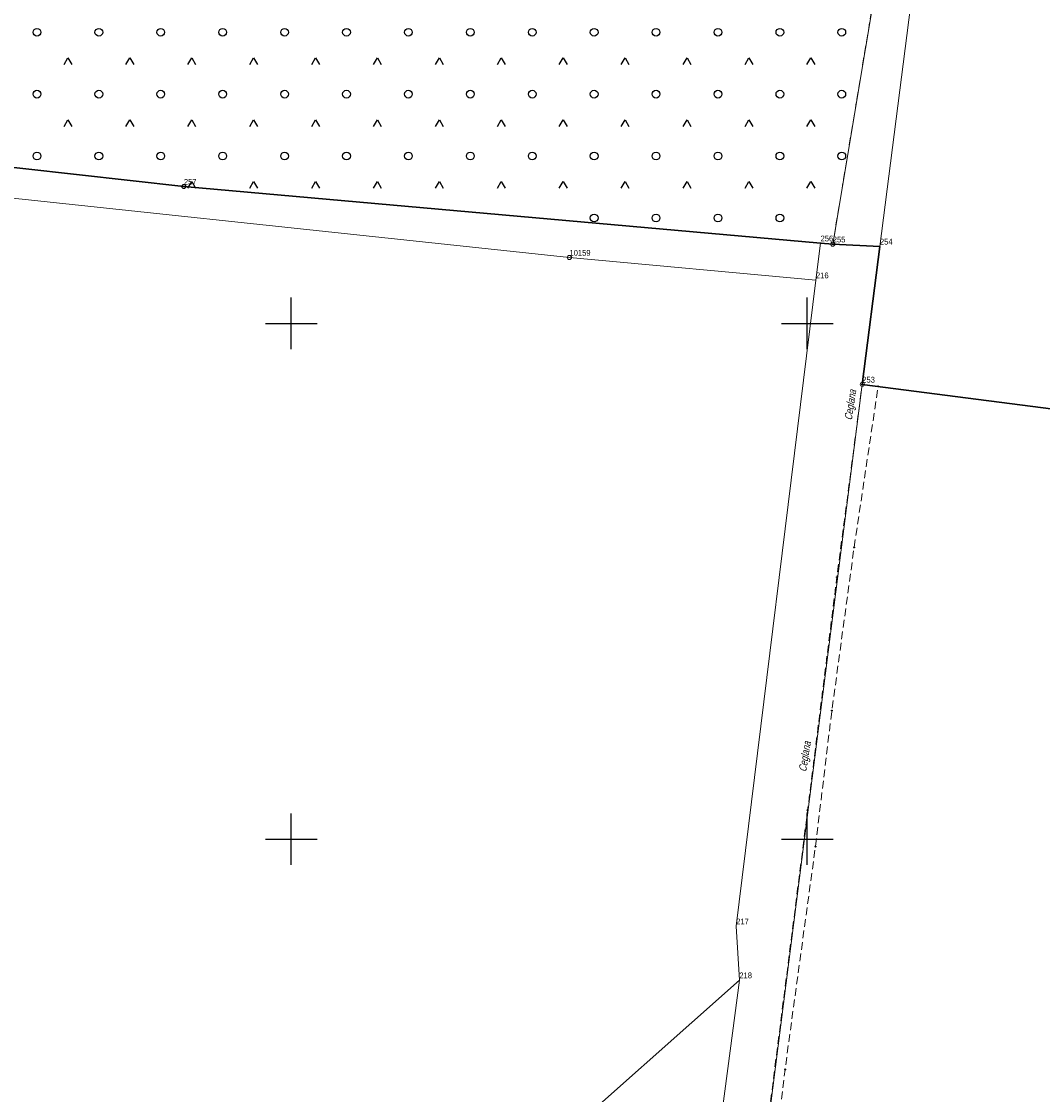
# Model space of a CAD drawing. Header units: metres. Extents: x 5548743 to 5556416, y 5707500 to 5714000.
# Tile 89 of 244: x 5554848 to 5555046, y 5709450 to 5709659. Entities that reach past the tile are written whole.
import ezdxf
from ezdxf.enums import TextEntityAlignment as Align

# ---------------------------------------------------------------- set-up
doc = ezdxf.new("R2010")
doc.units = ezdxf.units.M
doc.linetypes.add('1.5_0.75', pattern=[2.25, 1.5, -0.75])
doc.linetypes.add('219-1000', pattern=[0])
doc.layers.get('0').update_dxf_attribs({"color": 2, "lineweight": 5})
doc.styles.get("Standard").update_dxf_attribs({"font": 'Working1250', "width": 0.75})

# ---------------------------------------------------------------- blocks, each defined once
blk = doc.blocks.new('202')
at = {"color": 0, "linetype": 'Continuous', "lineweight": 0}
blk.add_circle((0, 0), 0.4, dxfattribs=at)
blk = doc.blocks.new('203')
at = {"linetype": 'Continuous', "lineweight": 0}
h = blk.add_hatch(color=0, dxfattribs=at)
edge = h.paths.add_edge_path()
edge.add_arc((0, 0), 0.09, 0, 360)
blk = doc.blocks.new('OTZK3')
at = {"color": 0, "linetype": 'Continuous'}
for p, q in [((-0.75, -0.433), (0, 0.866)), ((0, 0.866), (0.75, -0.433))]:
    blk.add_line(p, q, dxfattribs=at)
blk = doc.blocks.new('OTZK1')
at = {"color": 0, "linetype": 'Continuous'}
blk.add_circle((0, 0), 0.75, dxfattribs=at)
blk = doc.blocks.new('PIKIETAW1891')
at = {"color": 0}
blk.add_circle((0, 0), 0.09, dxfattribs=at)
blk = doc.blocks.new('RAMKA1000K')
at = {"color": 0}
for p, q in [((495, 500), (505, 500)), ((500, 495), (500, 500)), ((595, 500), (605, 500)), ((600, 495), (600, 500)), ((500, 95), (500, 105)), ((600, 95), (600, 105)), ((495, 100), (505, 100)), ((595, 100), (605, 100)), ((500, 0), (500, 5)), ((600, 0), (600, 5)), ((495, 0), (505, 0)), ((595, 0), (605, 0))]:
    blk.add_line(p, q, dxfattribs=at)

msp = doc.modelspace()

# ---------------------------------------------------------------- linework, layer by layer
at = {"layer": '216-obręb ewidencyjny', "color": 7, "linetype": 'CONTINUOUS', "lineweight": 25, "flags": 128}
for points in [[(5555256.15, 5709556.47), (5555010.66, 5709588.18), (5555014.08, 5709614.94), (5555004.95, 5709615.36), (5555002.58, 5709615.56), (5554879.17, 5709626.54), (5554702.25, 5709646.33), (5554701.94, 5709646.42), (5554667.79, 5709656.98), (5554640.74, 5709652.53), (5554641.5, 5709658.27), (5554621.17, 5709654.39), (5554605.07, 5709652.74), (5554608.31, 5709640.8), (5554611.39, 5709625), (5554614.84, 5709593.51), (5554621.43, 5709559.47), (5554623.68, 5709547.83), (5554172.37, 5709623.65), (5554130.29, 5709630.74), (5554132.49, 5709638.43), (5554139.83, 5709664.15)], [(5554139.83, 5709664.15), (5554132.49, 5709638.43), (5554130.29, 5709630.74), (5554172.37, 5709623.65), (5554623.68, 5709547.83), (5554621.43, 5709559.47), (5554614.84, 5709593.51), (5554611.39, 5709625), (5554608.31, 5709640.8), (5554605.07, 5709652.74), (5554621.17, 5709654.39), (5554641.5, 5709658.27), (5554640.74, 5709652.53), (5554667.79, 5709656.98), (5554701.94, 5709646.42), (5554702.25, 5709646.33), (5554879.17, 5709626.54), (5555002.58, 5709615.56), (5555004.95, 5709615.36), (5555014.08, 5709614.94), (5555010.66, 5709588.18), (5555256.15, 5709556.47)]]:
    msp.add_lwpolyline(points, dxfattribs=at)
at = {"layer": '217-kontur klasyfikacyjny', "color": 3, "linetype": 'CONTINUOUS', "lineweight": 18, "flags": 128}
for points in [[(5555004.95, 5709615.36), (5555017.6, 5709691.31)], [(5554702.25, 5709646.33), (5554879.17, 5709626.54)], [(5554879.17, 5709626.54), (5555002.58, 5709615.56)], [(5555002.58, 5709615.56), (5555004.95, 5709615.36)], [(5554986.84, 5709472.69), (5554949.3, 5709439.29)], [(5554972.44, 5709363.6), (5554986.84, 5709472.69)]]:
    msp.add_lwpolyline(points, dxfattribs=at)
at = {"layer": '218-kontur użytku gruntowego', "color": 3, "linetype": 'CONTINUOUS', "lineweight": 18, "flags": 128}
for points in [[(5555014.08, 5709614.94), (5555037.84, 5709800.83)], [(5555004.95, 5709615.36), (5555017.6, 5709691.31)], [(5555017.6, 5709691.31), (5555004.95, 5709615.36)], [(5554879.17, 5709626.54), (5554702.25, 5709646.33)], [(5554702.25, 5709646.33), (5554879.17, 5709626.54)], [(5554813.17, 5709627.77), (5554953.91, 5709612.78)], [(5555002.58, 5709615.56), (5554879.17, 5709626.54)], [(5554879.17, 5709626.54), (5555002.58, 5709615.56)], [(5555001.69, 5709608.4), (5555002.58, 5709615.56)], [(5555002.58, 5709615.56), (5555001.69, 5709608.4)], [(5555002.58, 5709615.56), (5555004.95, 5709615.36)], [(5555004.95, 5709615.36), (5555002.58, 5709615.56)], [(5555014.08, 5709614.94), (5555004.95, 5709615.36)], [(5555004.95, 5709615.36), (5555014.08, 5709614.94)], [(5555010.66, 5709588.18), (5555014.08, 5709614.94)], [(5554953.91, 5709612.78), (5555001.69, 5709608.4)], [(5555001.69, 5709608.4), (5554986.23, 5709483.14)], [(5554990.3, 5709427.87), (5555010.66, 5709588.18)], [(5554986.23, 5709483.14), (5554986.84, 5709472.69)], [(5554986.84, 5709472.69), (5554949.3, 5709439.29)], [(5554972.44, 5709363.6), (5554986.84, 5709472.69)], [(5554986.84, 5709472.69), (5554972.44, 5709363.6)]]:
    msp.add_lwpolyline(points, dxfattribs=at)
at = {"layer": '219-działka ewidencyjna', "color": 7, "linetype": '219-1000', "lineweight": 18, "flags": 128}
for points in [[(5555017.6, 5709691.31), (5555004.95, 5709615.36)], [(5554702.25, 5709646.33), (5554879.17, 5709626.54)], [(5554813.17, 5709627.77), (5554953.91, 5709612.78)], [(5554879.17, 5709626.54), (5555002.58, 5709615.56)], [(5555002.58, 5709615.56), (5555001.69, 5709608.4)], [(5555002.58, 5709615.56), (5555004.95, 5709615.36)], [(5555004.95, 5709615.36), (5555014.08, 5709614.94)], [(5555014.08, 5709614.94), (5555010.66, 5709588.18)], [(5554953.91, 5709612.78), (5555001.69, 5709608.4)], [(5555001.69, 5709608.4), (5554986.23, 5709483.14)], [(5555010.66, 5709588.18), (5554990.3, 5709427.87)], [(5555010.66, 5709588.18), (5555256.15, 5709556.47)], [(5554986.23, 5709483.14), (5554986.84, 5709472.69)], [(5554986.84, 5709472.69), (5554972.44, 5709363.6)]]:
    msp.add_lwpolyline(points, dxfattribs=at)
at = {"layer": 'chodnik', "color": 7, "linetype": '1.5_0.75', "lineweight": 18, "flags": 128}
msp.add_lwpolyline([(5554968.59, 5709228.39), (5554971.97, 5709255.59), (5554976.04, 5709287.49), (5554980.51, 5709324.88), (5554984.73, 5709362.67), (5554989.67, 5709404.1), (5554995.69, 5709455.32), (5555001.59, 5709498.55), (5555004.77, 5709524.93), (5555009.08, 5709556.57), (5555013.75, 5709587.78), (5555010.66, 5709588.18), (5555005.75, 5709550.8), (5555000.08, 5709505.62), (5554989.07, 5709419.07), (5554983.06, 5709373.87), (5554980.68, 5709350.31), (5554977.94, 5709328.19), (5554971.79, 5709275.89), (5554965.19, 5709228.08), (5554961.4, 5709211.6), (5554964.44, 5709200.72), (5554964.43, 5709211.58)], close=True, dxfattribs=at)
at = {"layer": 'teren zalesiony', "color": 7, "linetype": '1.5_0.75', "lineweight": 18, "flags": 128}
msp.add_lwpolyline([(5554646.75, 5710030.96), (5554631.41, 5709999.4), (5554620.1, 5709973.26), (5554589.33, 5709934.72), (5554587.61, 5709933.44), (5554594.16, 5709899.87), (5554597.18, 5709880.66), (5554600.75, 5709853.66), (5554601.87, 5709841.6), (5554600.83, 5709833.67), (5554609.41, 5709831.74), (5554683.05, 5709909.04), (5554737.72, 5709964.73), (5554740.25, 5709965.53), (5554754.31, 5709951.55), (5554731.46, 5709929.71), (5554732.93, 5709928.29), (5554785.88, 5709876.97), (5554835.36, 5709826.01), (5554655.72, 5709669.02), (5554652.25, 5709666.2), (5554645.33, 5709660.68), (5554643.49, 5709659.37), (5554641.5, 5709658.27), (5554640.83, 5709653.15), (5554658.56, 5709655.45), (5554667.79, 5709656.98), (5554668.62, 5709656.71), (5554673.6, 5709657.35), (5554676.27, 5709657.16), (5554679.4, 5709656.46), (5554682.71, 5709655.25), (5554691.01, 5709651.36), (5554698.35, 5709647.53), (5554702.25, 5709646.33), (5554879.17, 5709626.54), (5555002.58, 5709615.56), (5555004.95, 5709615.36), (5555014.54, 5709672.97), (5555015.93, 5709687.57), (5555019.02, 5709718.19), (5555025.07, 5709756.22), (5555029.3, 5709783.51), (5555033.45, 5709819.83), (5554959.16, 5709842.11), (5554961.26, 5709844.93), (5554958.49, 5709850.61), (5554879.57, 5709892.41), (5554851.98, 5709938.98), (5554810.26, 5709976.36), (5554791.37, 5709993.77), (5554762.17, 5710013.83), (5554727.95, 5710042.33), (5554720.52, 5710048.63), (5554699.74, 5710063.47), (5554690.15, 5710068.69), (5554665.63, 5710032.12)], close=True, dxfattribs=at)

# ---------------------------------------------------------------- block references
at = {"layer": '202-punkt graniczny', "color": 7, "linetype": 'CONTINUOUS', "lineweight": 18}
for p in [(5554879.17, 5709626.54), (5555004.95, 5709615.36), (5554953.91, 5709612.78), (5555010.66, 5709588.18)]:
    msp.add_blockref('202', p, dxfattribs=at)
at = {"layer": '203-punkt graniczny', "color": 7, "linetype": 'CONTINUOUS', "lineweight": 18}
for p in [(5555002.58, 5709615.56), (5555014.08, 5709614.94), (5555001.69, 5709608.4), (5554986.23, 5709483.14), (5554986.84, 5709472.69)]:
    msp.add_blockref('203', p, dxfattribs=at)
at = {"layer": 'Punkt roboczy BDOT GESUT K1', "color": 6, "linetype": 'CONTINUOUS', "lineweight": 18}
for p in [(5554879.17, 5709626.54), (5555002.58, 5709615.56), (5555004.95, 5709615.36), (5555010.66, 5709588.18), (5555013.75, 5709587.78), (5555009.08, 5709556.57), (5555005.75, 5709550.8), (5555004.77, 5709524.93), (5555000.08, 5709505.62), (5555001.59, 5709498.55), (5554995.69, 5709455.32)]:
    msp.add_blockref('PIKIETAW1891', p, dxfattribs=at)
at = {"layer": 'teren zalesiony', "color": 7, "linetype": 'CONTINUOUS', "lineweight": 18}
for name, p in [('OTZK1', (5554850.696, 5709656.446)), ('OTZK1', (5554862.696, 5709656.446)), ('OTZK1', (5554874.696, 5709656.446)), ('OTZK1', (5554886.696, 5709656.446)), ('OTZK1', (5554898.696, 5709656.446)), ('OTZK1', (5554910.696, 5709656.446)), ('OTZK1', (5554922.696, 5709656.446)), ('OTZK1', (5554934.696, 5709656.446)), ('OTZK1', (5554946.696, 5709656.446)), ('OTZK1', (5554958.696, 5709656.446)), ('OTZK1', (5554970.696, 5709656.446)), ('OTZK1', (5554982.696, 5709656.446)), ('OTZK1', (5554994.696, 5709656.446)), ('OTZK1', (5555006.696, 5709656.446)), ('OTZK3', (5554856.696, 5709650.626)), ('OTZK3', (5554868.696, 5709650.626)), ('OTZK3', (5554880.696, 5709650.626)), ('OTZK3', (5554892.696, 5709650.626)), ('OTZK3', (5554904.696, 5709650.626)), ('OTZK3', (5554916.696, 5709650.626)), ('OTZK3', (5554928.696, 5709650.626)), ('OTZK3', (5554940.696, 5709650.626)), ('OTZK3', (5554952.696, 5709650.626)), ('OTZK3', (5554964.696, 5709650.626)), ('OTZK3', (5554976.696, 5709650.626)), ('OTZK3', (5554988.696, 5709650.626)), ('OTZK3', (5555000.696, 5709650.626)), ('OTZK1', (5554850.696, 5709644.446)), ('OTZK1', (5554862.696, 5709644.446)), ('OTZK1', (5554874.696, 5709644.446)), ('OTZK1', (5554886.696, 5709644.446)), ('OTZK1', (5554898.696, 5709644.446)), ('OTZK1', (5554910.696, 5709644.446)), ('OTZK1', (5554922.696, 5709644.446)), ('OTZK1', (5554934.696, 5709644.446)), ('OTZK1', (5554946.696, 5709644.446)), ('OTZK1', (5554958.696, 5709644.446)), ('OTZK1', (5554970.696, 5709644.446)), ('OTZK1', (5554982.696, 5709644.446)), ('OTZK1', (5554994.696, 5709644.446)), ('OTZK1', (5555006.696, 5709644.446)), ('OTZK3', (5554856.696, 5709638.626)), ('OTZK3', (5554868.696, 5709638.626)), ('OTZK3', (5554880.696, 5709638.626)), ('OTZK3', (5554892.696, 5709638.626)), ('OTZK3', (5554904.696, 5709638.626)), ('OTZK3', (5554916.696, 5709638.626)), ('OTZK3', (5554928.696, 5709638.626)), ('OTZK3', (5554940.696, 5709638.626)), ('OTZK3', (5554952.696, 5709638.626)), ('OTZK3', (5554964.696, 5709638.626)), ('OTZK3', (5554976.696, 5709638.626)), ('OTZK3', (5554988.696, 5709638.626)), ('OTZK3', (5555000.696, 5709638.626)), ('OTZK1', (5554850.696, 5709632.446)), ('OTZK1', (5554862.696, 5709632.446)), ('OTZK1', (5554874.696, 5709632.446)), ('OTZK1', (5554886.696, 5709632.446)), ('OTZK1', (5554898.696, 5709632.446)), ('OTZK1', (5554910.696, 5709632.446)), ('OTZK1', (5554922.696, 5709632.446)), ('OTZK1', (5554934.696, 5709632.446)), ('OTZK1', (5554946.696, 5709632.446)), ('OTZK1', (5554958.696, 5709632.446)), ('OTZK1', (5554970.696, 5709632.446)), ('OTZK1', (5554982.696, 5709632.446)), ('OTZK1', (5554994.696, 5709632.446)), ('OTZK1', (5555006.696, 5709632.446)), ('OTZK3', (5554880.696, 5709626.626)), ('OTZK3', (5554892.696, 5709626.626)), ('OTZK3', (5554904.696, 5709626.626)), ('OTZK3', (5554916.696, 5709626.626)), ('OTZK3', (5554928.696, 5709626.626)), ('OTZK3', (5554940.696, 5709626.626)), ('OTZK3', (5554952.696, 5709626.626)), ('OTZK3', (5554964.696, 5709626.626)), ('OTZK3', (5554976.696, 5709626.626)), ('OTZK3', (5554988.696, 5709626.626)), ('OTZK3', (5555000.696, 5709626.626)), ('OTZK1', (5554958.696, 5709620.446)), ('OTZK1', (5554970.696, 5709620.446)), ('OTZK1', (5554982.696, 5709620.446)), ('OTZK1', (5554994.696, 5709620.446))]:
    msp.add_blockref(name, p, dxfattribs=at)
at = {"layer": 'Wstawianie ramki sekcyjnej z opisem', "color": 7, "linetype": 'CONTINUOUS', "lineweight": 13}
for p in [(5554400, 5709500), (5554400, 5709500), (5554400, 5709500), (5554400, 5709500), (5554400, 5709000), (5554400, 5709000), (5554400, 5709000), (5554400, 5709000)]:
    msp.add_blockref('RAMKA1000K', p, dxfattribs=at)

# ---------------------------------------------------------------- texts
at = {"layer": '202-punkt graniczny-Atr103', "color": 7, "width": 0.9}
for s, p in [('257', (5554879.17, 5709626.54)), ('257', (5554879.17, 5709626.54)), ('255', (5555004.95, 5709615.36)), ('255', (5555004.95, 5709615.36)), ('10159', (5554953.91, 5709612.78)), ('10159', (5554953.91, 5709612.78)), ('253', (5555010.66, 5709588.18)), ('253', (5555010.66, 5709588.18))]:
    msp.add_text(s, height=1.125, dxfattribs=at).set_placement(p, align=Align.BOTTOM_LEFT)
at = {"layer": '203-punkt graniczny-Atr103', "color": 7, "width": 0.9}
for s, p in [('256', (5555002.58, 5709615.56)), ('256', (5555002.58, 5709615.56)), ('254', (5555014.08, 5709614.94)), ('254', (5555014.08, 5709614.94)), ('216', (5555001.69, 5709608.4)), ('216', (5555001.69, 5709608.4)), ('217', (5554986.23, 5709483.14)), ('217', (5554986.23, 5709483.14)), ('218', (5554986.84, 5709472.69)), ('218', (5554986.84, 5709472.69))]:
    msp.add_text(s, height=1.125, dxfattribs=at).set_placement(p, align=Align.BOTTOM_LEFT)
at = {"layer": '994-Nazwa ulicy', "color": 7, "linetype": 'CONTINUOUS', "lineweight": 18, "oblique": 15, "width": 0.79}
for rotation, p in [(81.612, (5555007.9, 5709581.25)), (81.033, (5554999.05, 5709513.09))]:
    msp.add_text('Ceglana', height=1.5, rotation=rotation, dxfattribs=at).set_placement(p, align=Align.MIDDLE_LEFT)

doc.saveas('drawing.dxf')
